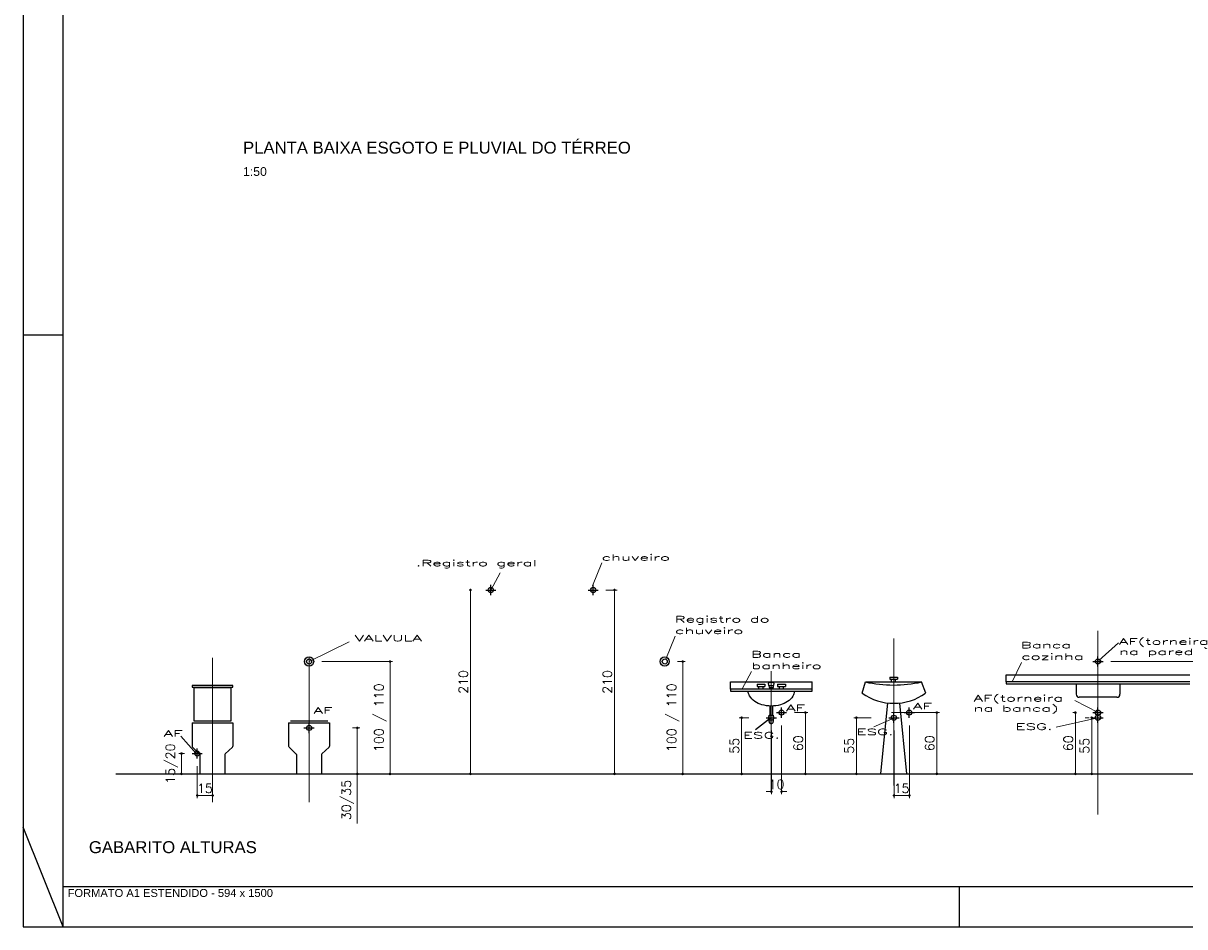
# Model space of a CAD drawing. Header units: millimetres. Extents: x 567 to 934, y -1 to 364.
# Tile 83 of 256: x 567 to 597, y 60 to 83. Entities that reach past the tile are written whole.
import ezdxf

# ---------------------------------------------------------------- set-up
doc = ezdxf.new("R2010")
doc.units = ezdxf.units.MM
doc.header["$MEASUREMENT"] = 0
doc.linetypes.add('NULL', pattern=[0])
doc.layers.get('0').update_dxf_attribs({"lineweight": 18})
for name, color, linetype in [('FOLHA_PADRÃO', 7, 'Continuous'), ('GAS', 1, 'Continuous'), ('TXT', 1, 'Continuous')]:
    doc.layers.add(name, color=color, linetype=linetype)
doc.layers.add('Textos', color=7, linetype='Continuous', lineweight=9)
doc.styles.add('06-25', font='romans.shx', dxfattribs={"width": 2, "height": 0.03})
doc.styles.add('Arial', font='arial.ttf')
doc.styles.add('ArialBlack', font='txt')
doc.styles.add('Stylus BT', font='simplex.shx')
doc.dimstyles.new('COTA 050', dxfattribs={"dimscale": 0.5, "dimtxt": 0.18, "dimasz": 0.05, "dimexe": 0.05, "dimexo": 0.25, "dimgap": 0.05, "dimtad": 1, "dimzin": 0, "dimdsep": 46, "dimtxsty": 'Stylus BT', "dimblk": 'DOT', "dimcen": 0.05, "dimclrd": 1, "dimclre": 1, "dimclrt": 2, "dimadec": 0, "dimazin": 0, "dimtfac": 1, "dimtofl": 0, "dimtmove": 0, "dimatfit": 3, "dimldrblk": 'DOT', "dimfxl": 1, "dimtolj": 1, "dimtzin": 0, "dimarcsym": 0})

# ---------------------------------------------------------------- blocks, each defined once
blk = doc.blocks.new('A1EST. 1500')
at = {"layer": 'FOLHA_PADRÃO', "color": 1, "linetype": 'Continuous'}
for p, q in [((0, 59.4), (0, 0)), ((1, 0), (1, 1)), ((23.5, 0), (23.5, 1)), ((0, 0), (150.008, 0))]:
    blk.add_line(p, q, dxfattribs=at)
at = {"layer": 'FOLHA_PADRÃO', "color": 1}
for p, q in [((1, 14.85), (0, 14.85)), ((1, 0), (0, 2.5))]:
    blk.add_line(p, q, dxfattribs=at)
at = {"layer": 'FOLHA_PADRÃO', "color": 6, "linetype": 'Continuous'}
blk.add_lwpolyline([(149, 58.4), (149, 1), (1, 1), (1, 58.4), (149, 58.4)], dxfattribs=at)
at = {"layer": 'FOLHA_PADRÃO', "color": 7, "style": 'Arial'}
blk.add_text('FORMATO A1 ESTENDIDO - 594 x 1500', height=0.2, dxfattribs=at).set_placement((1.114, 0.748))
blk = doc.blocks.new('_Dot')
at = {"color": 0, "linetype": 'ByBlock', "lineweight": -2}
blk.add_line((-0.5, 0), (-1, 0), dxfattribs=at)
at = {"color": 0, "linetype": 'ByBlock', "const_width": 0.5}
blk.add_lwpolyline([(-0.25, 0, 1), (0.25, 0, 1)], format="xyb", close=True, dxfattribs=at)
blk = doc.blocks.new('*D25')
at = {"layer": 'Defpoints', "color": 0, "transparency": 16777216}
for p in [(401.159, 63.92), (401.059, 62.12), (401.159, 62.12)]:
    blk.add_point(p, dxfattribs=at)
at = {"layer": 'GAS', "color": 1, "lineweight": -2, "transparency": 16777216}
blk.add_line((401.059, 63.895), (401.059, 62.145), dxfattribs=at)
at = {"layer": 'GAS', "color": 1, "lineweight": -2, "transparency": 16777216, "xscale": 0.025, "yscale": 0.025, "zscale": 0.025}
for p, rotation in [((401.059, 63.92), 90), ((401.059, 62.12), 270)]:
    blk.add_blockref('_Dot', p, dxfattribs=dict(at, rotation=rotation))
at = {"layer": 'GAS', "color": 2, "transparency": 16777216, "insert": (400.989, 63.02), "char_height": 0.09, "attachment_point": 5, "rotation": 90, "style": 'Stylus BT'}
blk.add_mtext('\\A1;210', dxfattribs=at)
blk = doc.blocks.new('VASOF')
for p, q in [((-0.2, 0.5), (-0.2, 0.273)), ((-0.2, 0.5), (0.2, 0.5)), ((0.2, 0.5), (0.2, 0.273)), ((-0.195, 0.263), (-0.125, 0.193)), ((0.125, 0.195), (0.195, 0.263)), ((-0.12, 0), (-0.12, 0.182)), ((0.12, 0.184), (0.12, 0))]:
    blk.add_line(p, q)
at = {"color": 7}
blk.add_line((-0.183, 0.52), (0.183, 0.52), dxfattribs=at)
for centre, start, end in [((-0.185, 0.273), 180, 225.6193), ((0.185, 0.273), 313.6369, 360), ((-0.135, 0.182), 0, 45.6193), ((0.135, 0.184), 133.6369, 180)]:
    blk.add_arc(centre, 0.015, start, end)
blk = doc.blocks.new('PTAGUA-V')
for p, q in [((-0.05, 0.4), (0.05, 0.4)), ((0, 0.35), (0, 0.45))]:
    blk.add_line(p, q)
blk.add_circle((0, 0.4), 0.025)
blk = doc.blocks.new('*D26')
at = {"layer": 'Defpoints', "color": 0, "transparency": 16777216}
for p in [(399.781, 62.57), (399.852, 62.12), (399.952, 62.12)]:
    blk.add_point(p, dxfattribs=at)
at = {"layer": 'GAS', "color": 1, "lineweight": -2, "transparency": 16777216}
for p, q in [((399.906, 62.57), (399.977, 62.57)), ((399.952, 62.545), (399.952, 62.145)), ((399.952, 62.12), (399.952, 61.633))]:
    blk.add_line(p, q, dxfattribs=at)
at = {"layer": 'GAS', "color": 1, "lineweight": -2, "transparency": 16777216, "xscale": 0.025, "yscale": 0.025, "zscale": 0.025}
for p, rotation in [((399.952, 62.57), 90), ((399.952, 62.12), 270)]:
    blk.add_blockref('_Dot', p, dxfattribs=dict(at, rotation=rotation))
at = {"layer": 'GAS', "color": 2, "transparency": 16777216, "insert": (399.859, 61.864), "char_height": 0.09, "attachment_point": 5, "rotation": 90, "style": 'Stylus BT'}
blk.add_mtext('\\A1;30/35', dxfattribs=at)
blk = doc.blocks.new('*D27')
at = {"layer": 'Defpoints', "color": 0, "transparency": 16777216}
for p in [(407.201, 63.22), (408.443, 63.22), (408.194, 62.12)]:
    blk.add_point(p, dxfattribs=at)
at = {"layer": 'GAS', "color": 1, "lineweight": -2, "transparency": 16777216}
for p, q in [((407.326, 63.22), (408.468, 63.22)), ((408.443, 62.145), (408.443, 63.195)), ((408.319, 62.12), (408.468, 62.12))]:
    blk.add_line(p, q, dxfattribs=at)
at = {"layer": 'GAS', "color": 1, "lineweight": -2, "transparency": 16777216, "xscale": 0.025, "yscale": 0.025, "zscale": 0.025}
for p, rotation in [((408.443, 63.22), 90), ((408.443, 62.12), 270)]:
    blk.add_blockref('_Dot', p, dxfattribs=dict(at, rotation=rotation))
at = {"layer": 'GAS', "color": 2, "transparency": 16777216, "insert": (408.373, 62.67), "char_height": 0.09, "attachment_point": 5, "rotation": 90, "style": 'Stylus BT'}
blk.add_mtext('\\A1;110', dxfattribs=at)
blk = doc.blocks.new('*D28')
at = {"layer": 'Defpoints', "color": 0, "transparency": 16777216}
for p in [(402.26, 63.92), (402.26, 62.12), (402.469, 62.12)]:
    blk.add_point(p, dxfattribs=at)
at = {"layer": 'GAS', "color": 1, "lineweight": -2, "transparency": 16777216}
for p, q in [((402.385, 63.92), (402.494, 63.92)), ((402.469, 63.895), (402.469, 62.145)), ((402.385, 62.12), (402.494, 62.12))]:
    blk.add_line(p, q, dxfattribs=at)
at = {"layer": 'GAS', "color": 1, "lineweight": -2, "transparency": 16777216, "xscale": 0.025, "yscale": 0.025, "zscale": 0.025}
for p, rotation in [((402.469, 63.92), 90), ((402.469, 62.12), 270)]:
    blk.add_blockref('_Dot', p, dxfattribs=dict(at, rotation=rotation))
at = {"layer": 'GAS', "color": 2, "transparency": 16777216, "insert": (402.399, 63.02), "char_height": 0.09, "attachment_point": 5, "rotation": 90, "style": 'Stylus BT'}
blk.add_mtext('\\A1;210', dxfattribs=at)
blk = doc.blocks.new('*D29')
at = {"layer": 'Defpoints', "color": 0, "transparency": 16777216}
for p in [(402.96, 63.22), (403.036, 62.12), (403.136, 62.12)]:
    blk.add_point(p, dxfattribs=at)
at = {"layer": 'GAS', "color": 1, "lineweight": -2, "transparency": 16777216}
for p, q in [((403.085, 63.22), (403.161, 63.22)), ((403.136, 63.195), (403.136, 62.145))]:
    blk.add_line(p, q, dxfattribs=at)
at = {"layer": 'GAS', "color": 1, "lineweight": -2, "transparency": 16777216, "xscale": 0.025, "yscale": 0.025, "zscale": 0.025}
for p, rotation in [((403.136, 63.22), 90), ((403.136, 62.12), 270)]:
    blk.add_blockref('_Dot', p, dxfattribs=dict(at, rotation=rotation))
at = {"layer": 'GAS', "color": 2, "transparency": 16777216, "insert": (403.042, 62.67), "char_height": 0.09, "attachment_point": 5, "rotation": 90, "style": 'Stylus BT'}
blk.add_mtext('\\A1;100 / 110', dxfattribs=at)
blk = doc.blocks.new('VISTACUBAFRONT')
for p, q in [((-2.6, 5.5), (2.6, 5.5)), ((-2.3, 5.5), (2.3, 5.5)), ((-2.2, 3.7), (2.2, 3.7)), ((-1.4, 2.7), (-1.5, 3.7)), ((1.4, 2.7), (1.5, 3.7)), ((-1.3, -14.5), (-1.3, -23.4)), ((1.1, -14.5), (1.1, -23.4)), ((-2.1, -23.4), (1.9, -23.4)), ((-2.1, -29.8), (-2.1, -23.4)), ((1.9, -23.4), (1.9, -29.8))]:
    blk.add_line(p, q)
for points in [[(2.6, 5.5), (2.9, 7.7), (0.8, 8.6), (-1, 8.6), (-2.9, 7.7), (-2.6, 5.5)], [(-2.3, 5.5), (-2.1, 3.7)], [(2.1, 3.7), (2.3, 5.5)]]:
    blk.add_lwpolyline(points)
blk.add_lwpolyline([(22.7, 0, -0.122931), (21.1, -4.9, -0.107093), (16, -10.2, -0.080168), (8.9, -13.4, -0.067905), (-0.1, -14.6, -0.067905), (-9.1, -13.3, -0.080168), (-16.1, -10, -0.107093), (-21.2, -4.7, -0.11914), (-22.7, 0, -0.139102)], format="xyb")
for centre, radius, start, end in [((0, 8.8), 6.21, 257.2446, 282.7554), ((-0.1, -29.8), 1.98, 180, 0)]:
    blk.add_arc(centre, radius, start, end)
blk = doc.blocks.new('*D30')
at = {"layer": 'Defpoints', "color": 0, "transparency": 16777216}
for p in [(405.104, 62.67), (404.836, 62.12), (405.104, 62.12)]:
    blk.add_point(p, dxfattribs=at)
at = {"layer": 'GAS', "color": 1, "lineweight": -2, "transparency": 16777216}
for p, q in [((404.979, 62.67), (404.811, 62.67)), ((404.836, 62.645), (404.836, 62.145)), ((404.979, 62.12), (404.811, 62.12))]:
    blk.add_line(p, q, dxfattribs=at)
at = {"layer": 'GAS', "color": 1, "lineweight": -2, "transparency": 16777216, "xscale": 0.025, "yscale": 0.025, "zscale": 0.025}
for p, rotation in [((404.836, 62.67), 90), ((404.836, 62.12), 270)]:
    blk.add_blockref('_Dot', p, dxfattribs=dict(at, rotation=rotation))
at = {"layer": 'GAS', "color": 2, "transparency": 16777216, "insert": (404.766, 62.395), "char_height": 0.09, "attachment_point": 5, "rotation": 90, "style": 'Stylus BT'}
blk.add_mtext('\\A1;55', dxfattribs=at)
blk = doc.blocks.new('*D31')
at = {"layer": 'Defpoints', "color": 0, "transparency": 16777216}
for p in [(403.908, 62.67), (403.713, 62.12), (403.908, 62.12)]:
    blk.add_point(p, dxfattribs=at)
at = {"layer": 'GAS', "color": 1, "lineweight": -2, "transparency": 16777216}
for p, q in [((403.783, 62.67), (403.688, 62.67)), ((403.713, 62.645), (403.713, 62.145)), ((403.783, 62.12), (403.688, 62.12))]:
    blk.add_line(p, q, dxfattribs=at)
at = {"layer": 'GAS', "color": 1, "lineweight": -2, "transparency": 16777216, "xscale": 0.025, "yscale": 0.025, "zscale": 0.025}
for p, rotation in [((403.713, 62.67), 90), ((403.713, 62.12), 270)]:
    blk.add_blockref('_Dot', p, dxfattribs=dict(at, rotation=rotation))
at = {"layer": 'GAS', "color": 2, "transparency": 16777216, "insert": (403.643, 62.395), "char_height": 0.09, "attachment_point": 5, "rotation": 90, "style": 'Stylus BT'}
blk.add_mtext('\\A1;55', dxfattribs=at)
blk = doc.blocks.new('*D32')
at = {"layer": 'Defpoints', "color": 0, "transparency": 16777216}
for p in [(404.004, 62.67), (404.104, 62.72), (404.104, 61.947)]:
    blk.add_point(p, dxfattribs=at)
at = {"layer": 'GAS', "color": 1, "lineweight": -2, "transparency": 16777216}
for p, q in [((404.004, 62.545), (404.004, 61.922)), ((404.104, 62.595), (404.104, 61.922)), ((403.979, 61.947), (403.954, 61.947)), ((404.129, 61.947), (404.154, 61.947))]:
    blk.add_line(p, q, dxfattribs=at)
at = {"layer": 'GAS', "color": 1, "lineweight": -2, "transparency": 16777216, "xscale": 0.025, "yscale": 0.025, "zscale": 0.025}
blk.add_blockref('_Dot', (404.004, 61.947), dxfattribs=at)
at = {"layer": 'GAS', "color": 1, "lineweight": -2, "transparency": 16777216, "xscale": 0.025, "yscale": 0.025, "zscale": 0.025, "rotation": 180}
blk.add_blockref('_Dot', (404.104, 61.947), dxfattribs=at)
at = {"layer": 'GAS', "color": 2, "transparency": 16777216, "insert": (404.054, 62.017), "char_height": 0.09, "attachment_point": 5, "style": 'Stylus BT'}
blk.add_mtext('\\A1;10', dxfattribs=at)
blk = doc.blocks.new('*D33')
at = {"layer": 'Defpoints', "color": 0, "transparency": 16777216}
for p in [(404.104, 62.72), (404.104, 62.12), (404.337, 62.12)]:
    blk.add_point(p, dxfattribs=at)
at = {"layer": 'GAS', "color": 1, "lineweight": -2, "transparency": 16777216}
for p, q in [((404.229, 62.72), (404.362, 62.72)), ((404.337, 62.695), (404.337, 62.145)), ((404.229, 62.12), (404.362, 62.12))]:
    blk.add_line(p, q, dxfattribs=at)
at = {"layer": 'GAS', "color": 1, "lineweight": -2, "transparency": 16777216, "xscale": 0.025, "yscale": 0.025, "zscale": 0.025}
for p, rotation in [((404.337, 62.72), 90), ((404.337, 62.12), 270)]:
    blk.add_blockref('_Dot', p, dxfattribs=dict(at, rotation=rotation))
at = {"layer": 'GAS', "color": 2, "transparency": 16777216, "insert": (404.267, 62.42), "char_height": 0.09, "attachment_point": 5, "rotation": 90, "style": 'Stylus BT'}
blk.add_mtext('\\A1;60', dxfattribs=at)
blk = doc.blocks.new('*D34')
at = {"layer": 'Defpoints', "color": 0, "transparency": 16777216}
for p in [(405.054, 62.72), (405.054, 62.12), (405.623, 62.12)]:
    blk.add_point(p, dxfattribs=at)
at = {"layer": 'GAS', "color": 1, "lineweight": -2, "transparency": 16777216}
for p, q in [((405.179, 62.72), (405.648, 62.72)), ((405.623, 62.695), (405.623, 62.145)), ((405.179, 62.12), (405.648, 62.12))]:
    blk.add_line(p, q, dxfattribs=at)
at = {"layer": 'GAS', "color": 1, "lineweight": -2, "transparency": 16777216, "xscale": 0.025, "yscale": 0.025, "zscale": 0.025}
for p, rotation in [((405.623, 62.72), 90), ((405.623, 62.12), 270)]:
    blk.add_blockref('_Dot', p, dxfattribs=dict(at, rotation=rotation))
at = {"layer": 'GAS', "color": 2, "transparency": 16777216, "insert": (405.553, 62.42), "char_height": 0.09, "attachment_point": 5, "rotation": 90, "style": 'Stylus BT'}
blk.add_mtext('\\A1;60', dxfattribs=at)
blk = doc.blocks.new('*D35')
at = {"layer": 'Defpoints', "color": 0, "transparency": 16777216}
for p in [(405.204, 62.67), (405.354, 62.72), (405.354, 61.909)]:
    blk.add_point(p, dxfattribs=at)
at = {"layer": 'GAS', "color": 1, "lineweight": -2, "transparency": 16777216}
for p, q in [((405.204, 62.545), (405.204, 61.884)), ((405.354, 62.595), (405.354, 61.884)), ((405.229, 61.909), (405.329, 61.909))]:
    blk.add_line(p, q, dxfattribs=at)
at = {"layer": 'GAS', "color": 1, "lineweight": -2, "transparency": 16777216, "xscale": 0.025, "yscale": 0.025, "zscale": 0.025, "rotation": 180}
blk.add_blockref('_Dot', (405.204, 61.909), dxfattribs=at)
at = {"layer": 'GAS', "color": 1, "lineweight": -2, "transparency": 16777216, "xscale": 0.025, "yscale": 0.025, "zscale": 0.025}
blk.add_blockref('_Dot', (405.354, 61.909), dxfattribs=at)
at = {"layer": 'GAS', "color": 2, "transparency": 16777216, "insert": (405.279, 61.979), "char_height": 0.09, "attachment_point": 5, "style": 'Stylus BT'}
blk.add_mtext('\\A1;15', dxfattribs=at)
blk = doc.blocks.new('*D36')
at = {"layer": 'Defpoints', "color": 0, "transparency": 16777216}
for p in [(407.139, 62.67), (407.201, 62.67), (407.201, 62.12)]:
    blk.add_point(p, dxfattribs=at)
at = {"layer": 'GAS', "color": 1, "lineweight": -2, "transparency": 16777216}
for p, q in [((407.076, 62.67), (407.114, 62.67)), ((407.139, 62.145), (407.139, 62.645)), ((407.076, 62.12), (407.114, 62.12))]:
    blk.add_line(p, q, dxfattribs=at)
at = {"layer": 'GAS', "color": 1, "lineweight": -2, "transparency": 16777216, "xscale": 0.025, "yscale": 0.025, "zscale": 0.025}
for p, rotation in [((407.139, 62.67), 90), ((407.139, 62.12), 270)]:
    blk.add_blockref('_Dot', p, dxfattribs=dict(at, rotation=rotation))
at = {"layer": 'GAS', "color": 2, "transparency": 16777216, "insert": (407.069, 62.395), "char_height": 0.09, "width": 0.24057, "attachment_point": 5, "rotation": 90, "style": 'Stylus BT'}
blk.add_mtext('\\A1;55', dxfattribs=at)
blk = doc.blocks.new('*D37')
at = {"layer": 'Defpoints', "color": 0, "transparency": 16777216}
for p in [(407.104, 62.72), (406.979, 62.12), (407.104, 62.12)]:
    blk.add_point(p, dxfattribs=at)
at = {"layer": 'GAS', "color": 1, "lineweight": -2, "transparency": 16777216}
for p, q in [((406.979, 62.72), (406.954, 62.72)), ((406.979, 62.695), (406.979, 62.145)), ((406.979, 62.12), (406.954, 62.12))]:
    blk.add_line(p, q, dxfattribs=at)
at = {"layer": 'GAS', "color": 1, "lineweight": -2, "transparency": 16777216, "xscale": 0.025, "yscale": 0.025, "zscale": 0.025}
for p, rotation in [((406.979, 62.72), 90), ((406.979, 62.12), 270)]:
    blk.add_blockref('_Dot', p, dxfattribs=dict(at, rotation=rotation))
at = {"layer": 'GAS', "color": 2, "transparency": 16777216, "insert": (406.909, 62.42), "char_height": 0.09, "attachment_point": 5, "rotation": 90, "style": 'Stylus BT'}
blk.add_mtext('\\A1;60', dxfattribs=at)
blk = doc.blocks.new('*D24')
at = {"layer": 'Defpoints', "color": 0, "transparency": 16777216}
for p in [(399.481, 63.22), (399.557, 62.12), (400.272, 62.12)]:
    blk.add_point(p, dxfattribs=at)
at = {"layer": 'GAS', "color": 1, "lineweight": -2, "transparency": 16777216}
for p, q in [((399.606, 63.22), (400.297, 63.22)), ((400.272, 63.195), (400.272, 62.145)), ((399.682, 62.12), (400.297, 62.12))]:
    blk.add_line(p, q, dxfattribs=at)
at = {"layer": 'GAS', "color": 1, "lineweight": -2, "transparency": 16777216, "xscale": 0.025, "yscale": 0.025, "zscale": 0.025}
for p, rotation in [((400.272, 63.22), 90), ((400.272, 62.12), 270)]:
    blk.add_blockref('_Dot', p, dxfattribs=dict(at, rotation=rotation))
at = {"layer": 'GAS', "color": 2, "transparency": 16777216, "insert": (400.178, 62.67), "char_height": 0.09, "attachment_point": 5, "rotation": 90, "style": 'Stylus BT'}
blk.add_mtext('\\A1;100 / 110', dxfattribs=at)
blk = doc.blocks.new('*D19')
at = {"layer": 'Defpoints', "color": 0, "transparency": 16777216}
for p in [(398.536, 62.871), (398.386, 62.32), (398.386, 61.909)]:
    blk.add_point(p, dxfattribs=at)
at = {"layer": 'GAS', "color": 1, "lineweight": -2, "transparency": 16777216}
for p, q in [((398.536, 62.746), (398.536, 61.884)), ((398.386, 62.195), (398.386, 61.884)), ((398.511, 61.909), (398.411, 61.909))]:
    blk.add_line(p, q, dxfattribs=at)
at = {"layer": 'GAS', "color": 1, "lineweight": -2, "transparency": 16777216, "xscale": 0.025, "yscale": 0.025, "zscale": 0.025, "rotation": 180}
blk.add_blockref('_Dot', (398.386, 61.909), dxfattribs=at)
at = {"layer": 'GAS', "color": 1, "lineweight": -2, "transparency": 16777216, "xscale": 0.025, "yscale": 0.025, "zscale": 0.025}
blk.add_blockref('_Dot', (398.536, 61.909), dxfattribs=at)
at = {"layer": 'GAS', "color": 2, "transparency": 16777216, "insert": (398.461, 61.979), "char_height": 0.09, "attachment_point": 5, "style": 'Stylus BT'}
blk.add_mtext('\\A1;15', dxfattribs=at)
blk = doc.blocks.new('*D20')
at = {"layer": 'Defpoints', "color": 0, "transparency": 16777216}
for p in [(398.386, 62.32), (398.231, 62.12), (398.331, 62.12)]:
    blk.add_point(p, dxfattribs=at)
at = {"layer": 'GAS', "color": 1, "lineweight": -2, "transparency": 16777216}
for p, q in [((398.261, 62.32), (398.206, 62.32)), ((398.231, 62.295), (398.231, 62.145))]:
    blk.add_line(p, q, dxfattribs=at)
at = {"layer": 'GAS', "color": 1, "lineweight": -2, "transparency": 16777216, "xscale": 0.025, "yscale": 0.025, "zscale": 0.025}
for p, rotation in [((398.231, 62.32), 90), ((398.231, 62.12), 270)]:
    blk.add_blockref('_Dot', p, dxfattribs=dict(at, rotation=rotation))
at = {"layer": 'GAS', "color": 2, "transparency": 16777216, "insert": (398.137, 62.22), "char_height": 0.09, "attachment_point": 5, "rotation": 90, "style": 'Stylus BT'}
blk.add_mtext('\\A1;15/20', dxfattribs=at)
blk = doc.blocks.new('PODAG')
at = {"color": 8}
for p, q in [((4.754, 2.067), (4.663, 1.84)), ((3.759, 1.967), (3.668, 1.798)), ((9.61, 1.4), (9.61, -0.396)), ((2.281, 1.293), (1.89, 1.1)), ((5.472, 1.349), (5.381, 1.122)), ((7.613, 1.326), (7.613, -0.113)), ((9.617, 1.111), (9.811, 1.283)), ((0.945, 1.137), (0.945, -0.275)), ((1.89, 1.137), (1.89, -0.275)), ((8.86, 1.091), (8.77, 0.9)), ((6.218, 1.001), (6.127, 0.833)), ((6.413, 1.005), (6.413, -0.167)), ((9.382, 0.719), (9.612, 0.6)), ((7.612, 0.545), (7.417, 0.461)), ((9.2, 0.457), (9.61, 0.55)), ((0.634, 0.371), (0.785, 0.2))]:
    blk.add_line(p, q, dxfattribs=at)
at = {"layer": 'TXT'}
for p, q in [((7.572, 0.947), (7.572, 0.927)), ((7.572, 0.947), (7.648, 0.947)), ((7.572, 0.927), (7.648, 0.927)), ((7.589, 0.9), (7.589, 0.927)), ((7.629, 0.9), (7.629, 0.927)), ((7.648, 0.947), (7.648, 0.927)), ((8.71, 0.97), (10.51, 0.97)), ((8.71, 0.9), (8.71, 0.97)), ((6.013, 0.83), (6.013, 0.9)), ((6.013, 0.9), (6.813, 0.9)), ((6.013, 0.83), (6.013, 0.81)), ((6.813, 0.83), (6.013, 0.83)), ((6.013, 0.81), (6.813, 0.81)), ((6.275, 0.877), (6.351, 0.877)), ((6.275, 0.877), (6.275, 0.857)), ((6.275, 0.857), (6.351, 0.857)), ((6.292, 0.83), (6.292, 0.857)), ((6.332, 0.83), (6.332, 0.857)), ((6.351, 0.877), (6.351, 0.857)), ((6.475, 0.877), (6.475, 0.857)), ((6.475, 0.877), (6.551, 0.877)), ((6.475, 0.857), (6.551, 0.857)), ((6.492, 0.83), (6.492, 0.857)), ((6.532, 0.83), (6.532, 0.857)), ((6.551, 0.877), (6.551, 0.857)), ((6.813, 0.83), (6.813, 0.9)), ((6.813, 0.81), (6.813, 0.83)), ((7.303, 0.79), (7.334, 0.9)), ((7.334, 0.9), (7.883, 0.9)), ((7.924, 0.79), (7.883, 0.9)), ((10.51, 0.9), (8.71, 0.9)), ((8.71, 0.9), (8.71, 0.88)), ((8.71, 0.88), (10.51, 0.88)), ((9.396, 0.88), (9.396, 0.78)), ((9.825, 0.88), (9.825, 0.78)), ((7.549, 0.695), (7.482, 0)), ((7.669, 0.694), (7.735, 0)), ((9.795, 0.75), (9.426, 0.75))]:
    blk.add_line(p, q, dxfattribs=at)
at = {"layer": 'TXT', "color": 7}
blk.add_line((6.406, 0.545), (6.259, 0.43), dxfattribs=at)
at = {"layer": 'TXT', "color": 1}
blk.add_line((0, 0), (12.48, 0), dxfattribs=at)
at = {"layer": 'TXT'}
for points in [[(0.746, 0.848), (1.144, 0.848), (1.144, 0.866), (0.746, 0.866)], [(0.763, 0.52), (1.128, 0.52), (1.128, 0.843), (0.763, 0.843)]]:
    blk.add_lwpolyline(points, close=True, dxfattribs=at)
for centre, radius in [((1.89, 1.1), 0.045), ((5.37, 1.1), 0.045), ((1.89, 1.1), 0.025), ((5.37, 1.1), 0.025)]:
    blk.add_circle(centre, radius, dxfattribs=at)
for centre, radius, start, end in [((7.609, 2.155), 1.285, 257.6603, 282.3397), ((7.613, 1.226), 0.535, 234.5678, 305.4322), ((9.426, 0.78), 0.03, 180, 270), ((9.795, 0.78), 0.03, 270, 0)]:
    blk.add_arc(centre, radius, start, end, dxfattribs=at)
for name, p in [('PTAGUA-V', (3.669, 1.4)), ('PTAGUA-V', (4.67, 1.4)), ('PTAGUA-V', (9.61, 0.7)), ('PTAGUA-V', (6.413, 0.15)), ('PTAGUA-V', (6.513, 0.2)), ('PTAGUA-V', (7.613, 0.15)), ('PTAGUA-V', (7.763, 0.2)), ('PTAGUA-V', (9.61, 0.2)), ('PTAGUA-V', (9.61, 0.15)), ('VASOF', (0.945, 0)), ('VASOF', (1.89, 0)), ('PTAGUA-V', (1.89, 0.05)), ('PTAGUA-V', (0.795, -0.2))]:
    blk.add_blockref(name, p, dxfattribs=at)
at = {"layer": 'TXT', "xscale": 0.009999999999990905, "yscale": 0.009999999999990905, "zscale": 0.009999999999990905}
blk.add_blockref('VISTACUBAFRONT', (6.413, 0.81), dxfattribs=at)
at = {"layer": 'TXT', "style": '06-25', "width": 2}
for s, p in [('.Registro geral', (2.936, 2.033)), ('chuveiro', (4.753, 2.088)), ('Registro do', (5.467, 1.483)), ('chuveiro', (5.471, 1.37)), ('VALVULA', (2.336, 1.299)), ('Banca ', (8.855, 1.23)), ('AF(torneira', (9.815, 1.265)), ('Banca ', (6.214, 1.14)), ('cozinha', (8.859, 1.117)), ('na parede)', (9.815, 1.165)), ('banheiro', (6.217, 1.027)), ('AF', (7.8, 0.633)), ('AF(torneira', (8.392, 0.71)), ('AF', (1.934, 0.591)), ('AF', (6.558, 0.615)), ('na banca)', (8.392, 0.61)), ('ESG.', (8.803, 0.433)), ('AF', (0.467, 0.365)), ('ESG.', (6.136, 0.347)), ('ESG.', (7.247, 0.381))]:
    blk.add_text(s, height=0.06, dxfattribs=at).set_placement(p)
at = {"layer": 'GAS', "color": 30}
for base, p1, p2, text, picture, middle in [((3.469, 0), (3.569, 1.8), (3.569, 0), '210', '*D25', (3.399, 0.9)), ((4.879, 0), (4.67, 1.8), (4.67, 0), '210', '*D28', (4.809, 0.9)), ((2.682, 0), (1.89, 1.1), (1.966, 0), '100 / 110', '*D24', (2.588, 0.55)), ((5.546, 0), (5.37, 1.1), (5.446, 0), '100 / 110', '*D29', (5.452, 0.55)), ((10.853, 1.1), (10.603, 0), (9.61, 1.1), '110', '*D27', (10.783, 0.55)), ((6.746, 0), (6.513, 0.6), (6.513, 0), '60', '*D33', (6.676, 0.3)), ((8.033, 0), (7.463, 0.6), (7.463, 0), '60', '*D34', (7.963, 0.3)), ((9.389, 0), (9.514, 0.6), (9.514, 0), '60', '*D37', (9.319, 0.3)), ((2.362, 0), (2.19, 0.45), (2.262, 0), '30/35', '*D26', (2.268, -0.256)), ((6.123, 0), (6.318, 0.55), (6.318, 0), '55', '*D31', (6.053, 0.275)), ((7.246, 0), (7.514, 0.55), (7.514, 0), '55', '*D30', (7.176, 0.275)), ((9.549, 0.55), (9.61, 0), (9.61, 0.55), '55', '*D36', (9.479, 0.275))]:
    dim = blk.add_linear_dim(base=base, p1=p1, p2=p2, angle=90, text=text, dimstyle='COTA 050', dxfattribs=at)
    dim.commit()
    dim.dimension.update_dxf_attribs({"geometry": picture, "text_midpoint": middle, "insert": (-397.59, -62.12)})
for base, p1, p2, text, picture, middle in [((0.795, -0.21), (0.945, 0.751), (0.795, 0.2), '15', '*D19', (0.87, -0.21)), ((6.513, -0.173), (6.413, 0.55), (6.513, 0.6), '10', '*D32', (6.463, -0.173)), ((7.763, -0.21), (7.613, 0.55), (7.763, 0.6), '15', '*D35', (7.688, -0.21))]:
    dim = blk.add_linear_dim(base=base, p1=p1, p2=p2, text=text, dimstyle='COTA 050', dxfattribs=at)
    dim.commit()
    dim.dimension.update_dxf_attribs({"geometry": picture, "text_midpoint": middle, "dimtype": 128, "insert": (-397.59, -62.12)})
dim = blk.add_linear_dim(base=(0.64, 0), p1=(0.795, 0.2), p2=(0.74, 0), angle=90, text='15/20', dimstyle='COTA 050', dxfattribs=at)
dim.commit()
dim.dimension.update_dxf_attribs({"geometry": '*D20', "text_midpoint": (0.64, 0.1), "dimtype": 128, "insert": (-397.59, -62.12)})

msp = doc.modelspace()

# ---------------------------------------------------------------- block references
msp.add_blockref('A1EST. 1500', (567.449, 60.026))
at = {"xscale": 2.56484633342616, "yscale": 2.56484633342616, "zscale": 2.56484633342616}
msp.add_blockref('PODAG', (569.776, 63.863), dxfattribs=at)

# ---------------------------------------------------------------- texts
at = {"layer": 'Textos', "linetype": 'NULL', "attachment_point": 7, "line_spacing_factor": 0.6}
for s, insert, char_height, width, style in [('PLANTA BAIXA ESGOTO E PLUVIAL DO TÉRREO', (572.965, 79.43), 0.3, 21.80589, 'ArialBlack'), ('1:50', (572.965, 78.872), 0.22, 1.19591, 'Arial'), ('GABARITO ALTURAS', (569.097, 61.87), 0.3, 12.56043, 'ArialBlack')]:
    msp.add_mtext(s, dxfattribs=dict(at, insert=insert, char_height=char_height, width=width, style=style))

doc.saveas('drawing.dxf')
